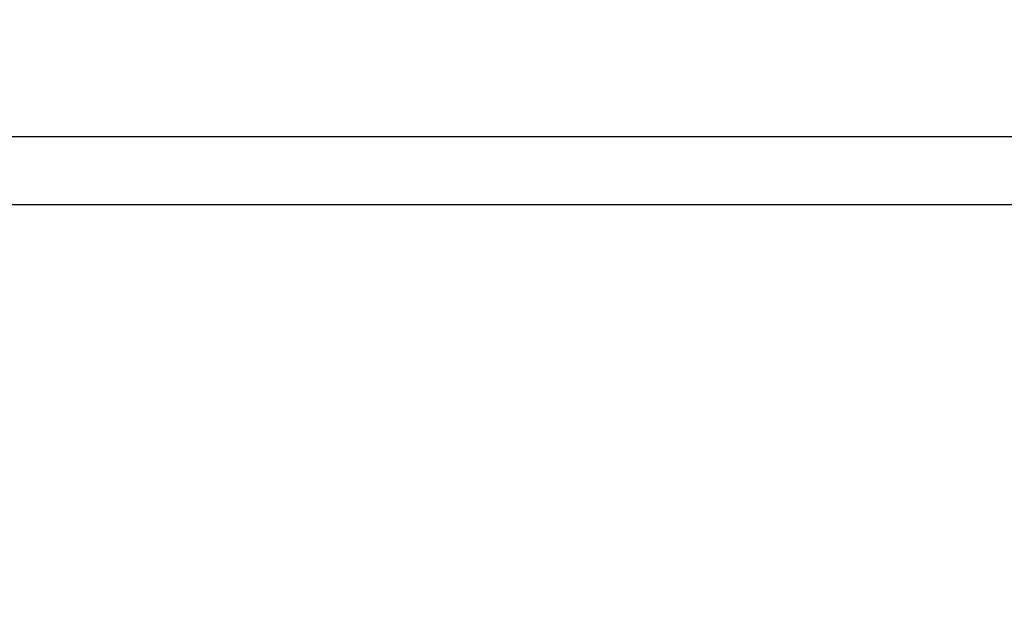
# Model space of a CAD drawing. Header units: inches. Extents: x -150.1 to -108.1, y -15.9 to 13.8.
# Tile 22 of 25: x -123 to -118.6, y 1.2 to 3.8. Entities that reach past the tile are written whole.
import ezdxf
from ezdxf.lldxf.tags import DXFTag

# ---------------------------------------------------------------- set-up
doc = ezdxf.new("R2010")
doc.units = ezdxf.units.IN
doc.header["$MEASUREMENT"] = 0
for name, color, linetype in [('IS_Konstrukcja', 7, 'SOLID'), ('IS_Opisy_działek_Wodociag', 2, 'SOLID'), ('IS_Text_Armatury_Wodociag', 2, 'Continuous')]:
    doc.layers.add(name, color=color, linetype=linetype)
tags = doc.linetypes.add('SOLID', pattern=[10, 10, 0]).pattern_tags.tags
tags[6:7] = [DXFTag(74, 4), DXFTag(75, 0), DXFTag(340, '0'), DXFTag(46, 0.0), DXFTag(50, 0.0), DXFTag(44, 0.0), DXFTag(45, 0.0)]
tags[4:5] = [DXFTag(74, 4), DXFTag(75, 0), DXFTag(340, '0'), DXFTag(46, 0.0), DXFTag(50, 0.0), DXFTag(44, 0.0), DXFTag(45, 0.0)]

msp = doc.modelspace()

# ---------------------------------------------------------------- linework, layer by layer
at = {"layer": 'IS_Konstrukcja', "ltscale": 0.01}
for p, q in [((-147.0968, 3.2986), (-114.0644, 3.2986)), ((-147.0968, 2.9986), (-114.0644, 2.9986))]:
    msp.add_line(p, q, dxfattribs=at)

# ---------------------------------------------------------------- texts
at = {"layer": 'IS_Opisy_działek_Wodociag', "ltscale": 0.01, "char_height": 0.1512}
for insert, attachment_point in [((-119.8047, 3.814), 9), ((-119.8047, 3.7564), 3), ((-119.8047, 3.7564), 3), ((-120.6967, 3.694), 9), ((-120.6967, 3.694), 9), ((-119.8443, 3.5292), 9), ((-119.8443, 3.4716), 3), ((-119.8443, 3.4716), 3), ((-120.7362, 3.4092), 9), ((-120.7362, 3.4092), 9), ((-119.8313, 3.291), 9), ((-119.8313, 3.2334), 3), ((-119.8313, 3.2334), 3), ((-120.7233, 3.171), 9), ((-120.7233, 3.171), 9), ((-122.3307, 2.3365), 7), ((-122.2707, 2.2165), 7), ((-122.2707, 2.2165), 7), ((-122.3375, 2.0704), 7), ((-120.4678, 1.9871), 9), ((-122.2775, 1.9504), 7), ((-122.2775, 1.9504), 7), ((-120.4678, 1.9295), 3), ((-120.4678, 1.9295), 3), ((-121.3598, 1.8671), 9), ((-121.3598, 1.8671), 9), ((-122.3525, 1.8031), 7), ((-120.4578, 1.7322), 9), ((-122.2925, 1.6831), 7), ((-122.2925, 1.6831), 7), ((-120.4578, 1.6745), 3), ((-120.4578, 1.6745), 3), ((-121.3498, 1.6121), 9), ((-121.3498, 1.6121), 9), ((-120.463, 1.3283), 9), ((-120.463, 1.2707), 3), ((-120.463, 1.2707), 3), ((-121.475, 1.2083), 9), ((-121.475, 1.2083), 9)]:
    msp.add_mtext('\\fArial|b0|i0;', dxfattribs=dict(at, insert=insert, attachment_point=attachment_point))
at = {"layer": 'IS_Text_Armatury_Wodociag', "linetype": 'SOLID', "ltscale": 0.01, "char_height": 0.0864, "attachment_point": 9}
for insert in [(-120.0065, 2.6781), (-119.9065, 2.6847), (-119.5313, 2.6466), (-119.7061, 2.4782), (-119.3259, 2.4624), (-119.5313, 2.3516), (-119.5313, 2.2644), (-119.7061, 2.1626), (-119.3259, 2.162), (-119.7061, 2.0906), (-119.3259, 2.1087)]:
    msp.add_mtext('\\fArial|b0|i0;', dxfattribs=dict(at, insert=insert))

doc.saveas('drawing.dxf')
